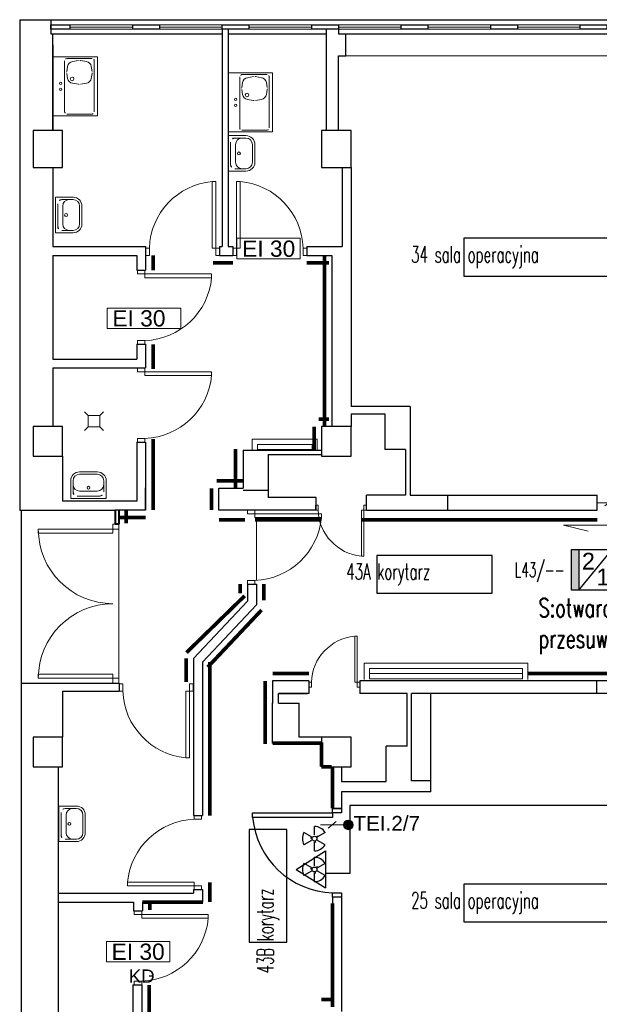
# Model space of a CAD drawing. Header units: millimetres. Extents: x 6612729504 to 6612744462, y 5733542327 to 5733549367.
# Tile 18 of 109: x 6612731303 to 6612732086, y 5733546394 to 5733547725. Entities that reach past the tile are written whole.
import ezdxf

# ---------------------------------------------------------------- set-up
doc = ezdxf.new("R2010")
doc.units = ezdxf.units.MM
doc.header["$MEASUREMENT"] = 0
doc.linetypes.add('ACAD_ISO12W100', pattern=[21, 12, -3, 0, -3, 0, -3])
doc.linetypes.add('DASHDOT2', pattern=[0.5, 0.25, -0.125, 0, -0.125])
for name, color, linetype in [('!!!!_CIENKIE czerwone LINIE', 7, 'Continuous'), ('!!!!_SCIANY GRUBE', 7, 'Continuous'), ('103 SSP etykiety C1_L7 ster', 51, 'ACAD_ISO12W100'), ('104 SSP mod L20', 4, 'Continuous'), ('1_ppoż PODZIAŁ STREF  opisy', 7, 'Continuous'), ('___OPISY', 7, 'Continuous'), ('__BALKON', 7, 'Continuous'), ('A-ARM', 7, 'Continuous'), ('A_opis', 170, 'Continuous'), ('A_osłona PCV ścian', 112, 'Continuous'), ('A_Stolarka_drzw_wew', 192, 'Continuous'), ('dwa_DRZWI', 7, 'Continuous'), ('INST_CO', 7, 'Continuous'), ('SSP_pętla', 1, 'Continuous'), ('STOLARKA', 7, 'Continuous'), ('STOLARKAOKIENNA', 7, 'Continuous'), ('WIDOK', 7, 'Continuous'), ('WYPOSAZ', 7, 'Continuous')]:
    doc.layers.add(name, color=color, linetype=linetype)
for name, color, linetype, lineweight in [('E gniazda podstawowe', 150, 'Continuous', 18), ('E opisy gniazda podstawowe', 150, 'Continuous', 18), ('TT_ZAJETOŚĆ POM.', 3, 'Continuous', 25)]:
    doc.layers.add(name, color=color, linetype=linetype, lineweight=lineweight)
doc.styles.add('ARIAL', font='arial.ttf')
doc.styles.add('Etykiety', font='romans.shx', dxfattribs={"width": 0.7, "height": 250})
doc.styles.add('GENERATED_STYLE_1', font='arial.ttf')
doc.styles.add('SIMPLEX7', font='SIMPLEX.SHX', dxfattribs={"width": 0.7})
doc.styles.get("Standard").update_dxf_attribs({"font": 'arial.ttf'})
doc.styles.add('wymiarowanie 0-61', font='simplex.shx', dxfattribs={"width": 0.6})

# ---------------------------------------------------------------- blocks, each defined once
blk = doc.blocks.new('wypust 1f')
h = blk.add_hatch(color=256)
edge = h.paths.add_edge_path()
edge.add_arc((0, 37.5), 6.48, 0, 360)
for p, q in [((0, 0), (0, 31)), ((4.4, 10.1), (-4.4, 21))]:
    blk.add_line(p, q)
blk.add_circle((0, 37.5), 6.48)
blk = doc.blocks.new('RTG ozn.promieniowania')
at = {"layer": 'TT_ZAJETOŚĆ POM.', "color": 1}
for p, q in [((8.3, 14.3), (14.1, 4.2)), ((19, 4.2), (24.8, 14.3)), ((0, 0), (11.7, 0)), ((21.4, 0), (33.1, 0)), ((21.4, 0), (33.1, 0)), ((8.3, -14.3), (14.1, -4.2)), ((19, -4.2), (24.8, -14.3))]:
    blk.add_line(p, q, dxfattribs=at)
blk.add_circle((16.5, 0), 3.29, dxfattribs=at)
for radius, start, end in [(16.5, 120, 180), (16.5, 0, 60), (4.89, 120, 180), (4.89, 0, 60), (4.89, 240, 300), (16.5, 240, 300)]:
    blk.add_arc((16.5, 0), radius, start, end, dxfattribs=at)
blk = doc.blocks.new('EKS-4001')
blk.add_hatch(color=256).paths.add_polyline_path([(-17.6, 27.5), (-27.5, 27.5), (-27.5, -27.5), (-17.6, -27.5)])
at = {"linetype": 'Continuous'}
blk.add_line((-17.6, -27.5), (27.5, 27.5), dxfattribs=at)
for points in [[(-27.5, 27.5), (-17.6, 27.5), (-17.6, -27.5), (-27.5, -27.5)], [(-27.5, 27.5), (27.5, 27.5), (27.5, -27.5), (-27.5, -27.5)]]:
    blk.add_lwpolyline(points, close=True)
at = {"linetype": 'Continuous', "style": 'ARIAL'}
for s, p in [('2', (-13.4, 0.2)), ('1', (6.2, -21.1))]:
    blk.add_text(s, height=22.7, dxfattribs=at).set_placement(p)

msp = doc.modelspace()

# ---------------------------------------------------------------- linework, layer by layer
at = {"layer": '!!!!_CIENKIE czerwone LINIE', "color": 252, "lineweight": 20}
for points in [[(6612731681.830841, 5733547429.283466), (6612731596.199694, 5733547429.283466), (6612731596.199694, 5733547401.74149), (6612731681.830841, 5733547401.74149)], [(6612731520.322349, 5733547335.075423), (6612731420.7813, 5733547335.075423), (6612731420.7813, 5733547307.533447), (6612731520.322349, 5733547307.533447)], [(6612731505.344458, 5733546478.799006), (6612731419.71331, 5733546478.799006), (6612731419.71331, 5733546451.25703), (6612731505.344458, 5733546451.25703)]]:
    msp.add_lwpolyline(points, close=True, dxfattribs=at)
for points in [[(6612731596.199694, 5733547401.74149), (6612731681.830841, 5733547401.74149)], [(6612731420.7813, 5733547307.533447), (6612731520.322349, 5733547307.533447)], [(6612731419.71331, 5733546451.25703), (6612731505.344458, 5733546451.25703)]]:
    msp.add_lwpolyline(points, dxfattribs=at)
at = {"layer": '!!!!_SCIANY GRUBE', "color": 252, "lineweight": 30}
for p, q in [((6612731302.516479, 5733547724.844687), (6612731344.516478, 5733547724.844687)), ((6612731302.516479, 5733547724.844687), (6612731302.516479, 5733547061.27655)), ((6612731344.516478, 5733547724.844687), (6612731344.516478, 5733547705.844687)), ((6612731344.516478, 5733547705.844687), (6612731347.516479, 5733547705.844687)), ((6612731347.516479, 5733547574.844686), (6612731347.516479, 5733547705.844687)), ((6612731717.516479, 5733547574.844686), (6612731717.516479, 5733547711.844687)), ((6612731733.516479, 5733547711.844687), (6612731733.516479, 5733547705.844687)), ((6612731733.516479, 5733547705.844687), (6612731743.516479, 5733547705.844687)), ((6612731743.516479, 5733547675.844687), (6612731743.516479, 5733547705.844687)), ((6612731733.516479, 5733547574.844686), (6612731733.516479, 5733547675.844687)), ((6612731733.516479, 5733547675.844687), (6612731743.516479, 5733547675.844687)), ((6612731347.516479, 5733547524.844686), (6612731347.516479, 5733547418.069563)), ((6612731347.516479, 5733547406.069563), (6612731347.516479, 5733547266.000484)), ((6612731347.516479, 5733547254.000484), (6612731347.516479, 5733547174.844686)), ((6612731830.516479, 5733547201.844686), (6612731750.516479, 5733547201.844686)), ((6612731830.516479, 5733547201.844686), (6612731830.516479, 5733547081.844686)), ((6612731750.516479, 5733547191.844686), (6612731796.2774, 5733547191.844686)), ((6612731796.2774, 5733547191.844686), (6612731796.2774, 5733547143.844686)), ((6612731604.516479, 5733547142.844687), (6612731604.516479, 5733547091.344686)), ((6612731604.516479, 5733547142.844687), (6612731710.516479, 5733547142.844687)), ((6612731638.516479, 5733547136.844687), (6612731638.516479, 5733547078.844686)), ((6612731638.516479, 5733547136.844687), (6612731710.516479, 5733547136.844687)), ((6612731824.2774, 5733547143.844686), (6612731796.2774, 5733547143.844686)), ((6612731824.2774, 5733547143.844686), (6612731824.2774, 5733547081.844686)), ((6612731472.850653, 5733547061.844686), (6612731472.850653, 5733547091.844685)), ((6612731604.516479, 5733547088.844686), (6612731638.516479, 5733547088.844686)), ((6612731703.516479, 5733547078.844686), (6612731638.516479, 5733547078.844686)), ((6612731703.516479, 5733547061.844686), (6612731703.516479, 5733547078.844686)), ((6612731824.2774, 5733547081.844686), (6612731771.516479, 5733547081.844686)), ((6612731771.516479, 5733547061.844686), (6612731771.516479, 5733547081.844686)), ((6612731830.516479, 5733547081.844686), (6612732083.516479, 5733547081.844686)), ((6612731460.850654, 5733547073.844686), (6612731360.449642, 5733547073.844686)), ((6612731431.516479, 5733547061.27655), (6612731302.516479, 5733547061.27655)), ((6612731304.516478, 5733547061.305678), (6612731304.516478, 5733546290.844684)), ((6612731472.850653, 5733547061.844686), (6612731431.516479, 5733547061.844686)), ((6612731703.516479, 5733547061.844686), (6612731604.516479, 5733547061.844686)), ((6612731771.516479, 5733547061.844686), (6612732083.516479, 5733547061.844686)), ((6612731304.516478, 5733546827.844686), (6612731304.516478, 5733546324.844684)), ((6612731304.516478, 5733546827.844686), (6612731437.077559, 5733546827.844686)), ((6612731437.077559, 5733546827.844686), (6612731437.077559, 5733546817.168143)), ((6612731693.516479, 5733546830.844685), (6612731644.516479, 5733546830.844685)), ((6612731644.516479, 5733546830.844685), (6612731644.516479, 5733546800.844686)), ((6612731693.516479, 5733546830.844685), (6612731693.516479, 5733546813.844685)), ((6612731909.516479, 5733546830.844685), (6612731762.516479, 5733546830.844685)), ((6612731762.516479, 5733546830.844685), (6612731762.516479, 5733546813.844685)), ((6612732292.516479, 5733546830.844685), (6612731909.516479, 5733546830.844685)), ((6612731360.516478, 5733546817.168143), (6612731360.516478, 5733546754.844686)), ((6612731360.516478, 5733546817.168143), (6612731437.077559, 5733546817.168143)), ((6612731693.516479, 5733546813.844685), (6612731652.516479, 5733546813.844685)), ((6612731652.516479, 5733546813.844685), (6612731691.516479, 5733546813.844685)), ((6612731652.516479, 5733546800.844686), (6612731652.516479, 5733546813.844685)), ((6612731826.2774, 5733546813.844685), (6612731762.516479, 5733546813.844685)), ((6612731826.2774, 5733546742.844686), (6612731826.2774, 5733546813.844685)), ((6612731909.516479, 5733546813.844685), (6612731832.516479, 5733546813.844685)), ((6612731832.516479, 5733546695.844685), (6612731832.516479, 5733546813.844685)), ((6612732225.516479, 5733546813.844685), (6612731909.516479, 5733546813.844685)), ((6612731644.516479, 5733546746.844685), (6612731644.516479, 5733546800.844686)), ((6612731652.516479, 5733546800.844686), (6612731680.516479, 5733546800.844686)), ((6612731680.516479, 5733546754.844686), (6612731680.516479, 5733546800.844686)), ((6612731644.516479, 5733546746.844685), (6612731710.516479, 5733546746.844685)), ((6612731710.516479, 5733546754.844686), (6612731680.516479, 5733546754.844686)), ((6612731798.2774, 5733546694.844685), (6612731798.2774, 5733546742.844686)), ((6612731826.2774, 5733546742.844686), (6612731798.2774, 5733546742.844686)), ((6612731354.516478, 5733546714.844685), (6612731354.516478, 5733546364.844685)), ((6612731725.516479, 5733546714.844685), (6612731725.516479, 5733546658.50963)), ((6612731737.516479, 5733546714.844685), (6612731737.516479, 5733546694.844685)), ((6612731737.516479, 5733546694.844685), (6612731798.2774, 5733546694.844685)), ((6612731858.516479, 5733546695.844685), (6612731832.516479, 5733546695.844685)), ((6612731858.516479, 5733546680.844686), (6612731858.516479, 5733546695.844685)), ((6612731737.516479, 5733546680.844686), (6612731737.516479, 5733546658.50963)), ((6612731858.516479, 5733546680.844686), (6612731737.516479, 5733546680.844686)), ((6612731725.516479, 5733546538.50963), (6612731725.516479, 5733546390.187244)), ((6612731737.516479, 5733546538.50963), (6612731737.516479, 5733546383.977389))]:
    msp.add_line(p, q, dxfattribs=at)
for points in [[(6612731370.516479, 5733547711.844687), (6612731344.516478, 5733547711.844687), (6612731344.516478, 5733547717.844687), (6612731370.516479, 5733547717.844687)], [(6612731491.516479, 5733547711.844687), (6612731455.516479, 5733547711.844687), (6612731455.516479, 5733547717.844687), (6612731491.516479, 5733547717.844687)], [(6612731612.516479, 5733547711.844687), (6612731576.516479, 5733547711.844687), (6612731576.516479, 5733547717.844687), (6612731612.516479, 5733547717.844687)], [(6612731733.516479, 5733547711.844687), (6612731697.516479, 5733547711.844687), (6612731697.516479, 5733547717.844687), (6612731733.516479, 5733547717.844687)], [(6612731854.516479, 5733547711.844687), (6612731818.516479, 5733547711.844687), (6612731818.516479, 5733547717.844687), (6612731854.516479, 5733547717.844687)], [(6612731975.516479, 5733547711.844687), (6612731939.516479, 5733547711.844687), (6612731939.516479, 5733547717.844687), (6612731975.516479, 5733547717.844687)], [(6612732096.516479, 5733547711.844687), (6612732060.516479, 5733547711.844687), (6612732060.516479, 5733547717.844687), (6612732096.516479, 5733547717.844687)], [(6612731320.516478, 5733547524.844686), (6612731360.516478, 5733547524.844686), (6612731360.516478, 5733547574.844686), (6612731320.516478, 5733547574.844686)], [(6612731710.516479, 5733547524.844686), (6612731750.516479, 5733547524.844686), (6612731750.516479, 5733547574.844686), (6612731710.516479, 5733547574.844686)], [(6612731320.516478, 5733547134.844686), (6612731360.516478, 5733547134.844686), (6612731360.516478, 5733547174.844686), (6612731320.516478, 5733547174.844686)], [(6612731710.516479, 5733547134.844686), (6612731750.516479, 5733547134.844686), (6612731750.516479, 5733547174.844686), (6612731710.516479, 5733547174.844686)], [(6612731320.516478, 5733546714.844685), (6612731360.516478, 5733546714.844685), (6612731360.516478, 5733546754.844686), (6612731320.516478, 5733546754.844686)], [(6612731710.516479, 5733546714.844685), (6612731750.516479, 5733546714.844685), (6612731750.516479, 5733546754.844686), (6612731710.516479, 5733546754.844686)]]:
    msp.add_lwpolyline(points, close=True, dxfattribs=at)
for points in [[(6612731576.516479, 5733547711.844687), (6612731576.516479, 5733547418.069563)], [(6612731584.516479, 5733547711.844687), (6612731584.516479, 5733547418.069563)], [(6612731347.516479, 5733547690.844687), (6612731347.516479, 5733547574.844686)], [(6612731347.516479, 5733547524.844686), (6612731347.516479, 5733547418.069563)], [(6612731738.516479, 5733547524.844686), (6612731738.516479, 5733547418.069563)], [(6612731750.516479, 5733547524.844686), (6612731750.516479, 5733547201.844686)], [(6612731347.516479, 5733547418.069563), (6612731472.850653, 5733547418.069563)], [(6612731472.850653, 5733547418.069563), (6612731472.850654, 5733547386.069562)], [(6612731572.850654, 5733547418.069563), (6612731572.850654, 5733547406.069563)], [(6612731572.850654, 5733547418.069563), (6612731576.516479, 5733547418.069563)], [(6612731584.516479, 5733547418.069563), (6612731590.78056, 5733547418.069563)], [(6612731590.78056, 5733547418.069563), (6612731590.78056, 5733547406.069563)], [(6612731690.78056, 5733547418.069563), (6612731738.516479, 5733547418.069563)], [(6612731690.78056, 5733547418.069563), (6612731690.78056, 5733547406.069563)], [(6612731347.516479, 5733547406.069563), (6612731347.516479, 5733547266.000484)], [(6612731347.516479, 5733547406.069563), (6612731460.850654, 5733547406.069563)], [(6612731460.850654, 5733547406.069563), (6612731460.850655, 5733547386.069562)], [(6612731572.850654, 5733547406.069563), (6612731590.78056, 5733547406.069563)], [(6612731690.78056, 5733547406.069563), (6612731724.516479, 5733547406.069563)], [(6612731724.516479, 5733547406.069563), (6612731724.516479, 5733547174.844686)], [(6612731460.850834, 5733547386.069562), (6612731472.850834, 5733547386.069562)], [(6612731460.850655, 5733547286.069571), (6612731460.850655, 5733547266.000484)], [(6612731460.850655, 5733547286.069571), (6612731472.850654, 5733547286.069571)], [(6612731472.850654, 5733547286.069571), (6612731472.850654, 5733547254.000484)], [(6612731347.516479, 5733547266.000484), (6612731460.850655, 5733547266.000484)], [(6612731347.516479, 5733547254.000484), (6612731347.516479, 5733547174.844686)], [(6612731347.516479, 5733547254.000484), (6612731472.850654, 5733547254.000484)], [(6612731750.516479, 5733547191.844686), (6612731750.516479, 5733547174.844686)], [(6612731460.850699, 5733547153.812822), (6612731460.850654, 5733547073.844686)], [(6612731460.850699, 5733547153.812822), (6612731472.850698, 5733547153.812822)], [(6612731472.850698, 5733547153.812822), (6612731472.850653, 5733547061.844686)], [(6612731360.449642, 5733547134.844686), (6612731360.449642, 5733547073.844686)], [(6612731604.516479, 5733547061.844686), (6612731571.850654, 5733547061.844686), (6612731571.850654, 5733547091.344686), (6612731604.516479, 5733547091.344686)], [(6612732083.516479, 5733547061.844686), (6612732083.516479, 5733547081.844686)], [(6612731610.516479, 5733546961.844685), (6612731610.516479, 5733546938.79377)], [(6612731610.516479, 5733546961.844685), (6612731622.516479, 5733546961.844685)], [(6612731622.516479, 5733546961.844685), (6612731622.516479, 5733546933.844685)], [(6612731610.516479, 5733546938.79377), (6612731537.516479, 5733546861.393934)], [(6612731622.516479, 5733546933.844685), (6612731549.516479, 5733546856.44485)], [(6612731537.516479, 5733546861.393934), (6612731537.516479, 5733546648.834368)], [(6612731549.516479, 5733546856.44485), (6612731549.516479, 5733546648.834368)], [(6612731858.516479, 5733546695.844685), (6612731858.516479, 5733546813.844685)], [(6612731737.516479, 5733546658.50963), (6612731725.516479, 5733546658.50963)], [(6612731537.516479, 5733546648.834368), (6612731549.516479, 5733546648.834368)], [(6612731537.516479, 5733546548.834368), (6612731537.516479, 5733546543.834368)], [(6612731537.516479, 5733546548.834368), (6612731549.516479, 5733546548.834368)], [(6612731549.516479, 5733546548.834368), (6612731549.516479, 5733546531.834368)], [(6612731354.516478, 5733546543.834368), (6612731537.516479, 5733546543.834368)], [(6612731737.516479, 5733546538.50963), (6612731725.516479, 5733546538.50963)], [(6612731354.516478, 5733546531.834368), (6612731456.516478, 5733546531.834368)], [(6612731456.516478, 5733546531.834368), (6612731456.516478, 5733546520.036855)], [(6612731456.516478, 5733546520.036855), (6612731468.516478, 5733546520.036855)], [(6612731468.516478, 5733546531.834368), (6612731549.516479, 5733546531.834368)], [(6612731468.516478, 5733546531.834368), (6612731468.516478, 5733546520.036855)], [(6612731455.586257, 5733546420.036855), (6612731455.586254, 5733546279.036845)], [(6612731455.586257, 5733546420.036855), (6612731467.586257, 5733546420.036855)], [(6612731467.516317, 5733546420.036855), (6612731467.516315, 5733546279.036845)]]:
    msp.add_lwpolyline(points, dxfattribs=at)
msp.add_point((6612731644.516479, 5733546800.844686), dxfattribs=at)
at = {"layer": '___OPISY', "color": 252, "lineweight": 20}
msp.add_lwpolyline([(6612731622.849368, 5733546966.844664), (6612731622.849522, 5733547051.844664)], dxfattribs=at)
at = {"layer": '__BALKON', "color": 252, "lineweight": 15}
msp.add_lwpolyline([(6612731436.516479, 5733547061.844686), (6612731304.516478, 5733547061.844686), (6612731304.516478, 5733546827.844686), (6612731436.516479, 5733546827.844686)], close=True, dxfattribs=at)
at = {"layer": 'A-ARM', "color": 252, "lineweight": 18}
for p, q in [((6612731347.825084, 5733547594.803242), (6612731347.825084, 5733547674.803242)), ((6612731347.825084, 5733547674.803242), (6612731407.825083, 5733547674.803242)), ((6612731363.325083, 5733547600.303242), (6612731363.325083, 5733547669.303242)), ((6612731366.325084, 5733547672.303242), (6612731400.325084, 5733547672.303242)), ((6612731373.874456, 5733547668.228137), (6612731382.009892, 5733547669.584043)), ((6612731384.640275, 5733547669.584043), (6612731392.775711, 5733547668.228137)), ((6612731403.325083, 5733547600.303242), (6612731403.325083, 5733547669.303242)), ((6612731407.825083, 5733547674.803242), (6612731407.825083, 5733547594.803242)), ((6612731366.08528, 5733547654.984324), (6612731367.318688, 5733547661.768069)), ((6612731367.318688, 5733547645.338414), (6612731366.08528, 5733547652.122157)), ((6612731399.331478, 5733547661.768069), (6612731400.564886, 5733547654.984324)), ((6612731400.564886, 5733547652.122158), (6612731399.331478, 5733547645.338414)), ((6612731584.516479, 5733547573.043822), (6612731584.516479, 5733547653.043822)), ((6612731584.516479, 5733547653.043822), (6612731644.516479, 5733547653.043822)), ((6612731603.016479, 5733547650.543822), (6612731637.016479, 5733547650.543822)), ((6612731644.516479, 5733547653.043822), (6612731644.516479, 5733547573.043822)), ((6612731382.009892, 5733547637.52244), (6612731373.874456, 5733547638.878345)), ((6612731375.261873, 5733547638.64711), (6612731375.261799, 5733547638.647121)), ((6612731392.775711, 5733547638.878345), (6612731384.640275, 5733547637.52244)), ((6612731600.016479, 5733547578.543822), (6612731600.016479, 5733547647.543822)), ((6612731602.776675, 5733547633.224906), (6612731604.010084, 5733547640.00865)), ((6612731610.565851, 5733547646.468718), (6612731618.701286, 5733547647.824624)), ((6612731621.331671, 5733547647.824624), (6612731629.467106, 5733547646.468718)), ((6612731636.022873, 5733547640.00865), (6612731637.256281, 5733547633.224907)), ((6612731640.016479, 5733547578.543822), (6612731640.016479, 5733547647.543822)), ((6612731604.010084, 5733547623.578995), (6612731602.776675, 5733547630.362739)), ((6612731637.256281, 5733547630.362739), (6612731636.022873, 5733547623.578995)), ((6612731618.701286, 5733547615.763021), (6612731610.565851, 5733547617.118927)), ((6612731611.953269, 5733547616.887691), (6612731611.953195, 5733547616.887704)), ((6612731629.467106, 5733547617.118927), (6612731621.331671, 5733547615.763021)), ((6612731366.325084, 5733547597.303241), (6612731400.325084, 5733547597.303241)), ((6612731407.825083, 5733547594.803242), (6612731347.825084, 5733547594.803242)), ((6612731644.516479, 5733547573.043822), (6612731584.516479, 5733547573.043822)), ((6612731603.016479, 5733547575.543823), (6612731637.016479, 5733547575.543823))]:
    msp.add_line(p, q, dxfattribs=at)
for points in [[(6612731395.270222, 5733547189.728415), (6612731390.319702, 5733547194.535293)], [(6612731411.083012, 5733547189.728415), (6612731416.033531, 5733547194.535293)], [(6612731395.270222, 5733547174.259263), (6612731390.319702, 5733547169.452387)], [(6612731411.083012, 5733547174.259263), (6612731416.033531, 5733547169.452387)]]:
    msp.add_lwpolyline(points, dxfattribs=at)
msp.add_lwpolyline([(6612731395.270222, 5733547189.728415), (6612731411.083012, 5733547189.728415), (6612731411.083012, 5733547174.259263), (6612731395.270222, 5733547174.259263)], close=True, dxfattribs=at)
for centre, radius in [((6612731357.825083, 5733547638.803242), 1.5), ((6612731373.325083, 5733547644.803242), 2.5), ((6612731357.825083, 5733547630.803241), 1.5), ((6612731610.016479, 5733547623.043822), 2.5), ((6612731594.516479, 5733547617.043822), 1.5), ((6612731594.516479, 5733547609.043823), 1.5)]:
    msp.add_circle(centre, radius, dxfattribs=at)
for centre, radius, start, end in [((6612731366.325083, 5733547669.303242), 3, 90, 180), ((6612731375.189648, 5733547660.336986), 8, 99.462052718, 169.695397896), ((6612731383.325083, 5733547661.692891), 8.000001, 80.537947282, 99.462052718), ((6612731391.460519, 5733547660.336986), 8, 10.305139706, 80.537947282), ((6612731400.325085, 5733547669.303243), 2.999999, 0, 90), ((6612731373.95624, 5733547653.553241), 8, 169.694860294, 190.305139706), ((6612731392.693927, 5733547653.553242), 8, 349.695397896, 10.304602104), ((6612731603.016478, 5733547647.543822), 3, 90, 180), ((6612731637.016479, 5733547647.543823), 2.999999, 0, 90), ((6612731375.189648, 5733547646.769497), 8, 190.304602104, 260.537947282), ((6612731383.325083, 5733547645.413591), 8, 260.537947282, 279.462052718), ((6612731391.460519, 5733547646.769497), 8, 279.462052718, 349.695397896), ((6612731611.881042, 5733547638.577566), 8, 99.462052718, 169.695397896), ((6612731620.016479, 5733547639.933473), 8, 80.537947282, 99.462052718), ((6612731628.151915, 5733547638.577566), 8, 10.304602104, 80.537947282), ((6612731610.647635, 5733547631.793822), 8, 169.695397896, 190.304602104), ((6612731611.881042, 5733547625.010078), 8, 190.304602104, 260.537947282), ((6612731628.151914, 5733547625.010078), 8, 279.462052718, 349.694860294), ((6612731629.385323, 5733547631.793823), 8, 349.694860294, 10.305139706), ((6612731620.016479, 5733547623.654173), 8.000001, 260.537947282, 279.462052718), ((6612731366.325084, 5733547600.303242), 3, 180, 270), ((6612731400.325084, 5733547600.303241), 3, 270, 0), ((6612731603.016478, 5733547578.543822), 3, 180, 270), ((6612731637.016479, 5733547578.543821), 2.999999, 270, 0)]:
    msp.add_arc(centre, radius, start, end, dxfattribs=at)
at = {"layer": 'A_opis', "color": 252, "lineweight": 25}
for points in [[(6612732130.802039, 5733547429.283466), (6612731902.856606, 5733547429.283466), (6612731902.856606, 5733547378.284056), (6612732130.802039, 5733547378.284056)], [(6612731941.491031, 5733547000.671924), (6612731785.452226, 5733547000.671924), (6612731785.452226, 5733546949.672513), (6612731941.491031, 5733546949.672513)], [(6612731612.760986, 5733546630.24734), (6612731612.760986, 5733546477.684774), (6612731663.760397, 5733546477.684774), (6612731663.760397, 5733546630.24734)], [(6612732130.802039, 5733546556.067009), (6612731902.856606, 5733546556.067009), (6612731902.856606, 5733546505.067598), (6612732130.802039, 5733546505.067598)]]:
    msp.add_lwpolyline(points, close=True, dxfattribs=at)
at = {"layer": 'A_osłona PCV ścian', "color": 252, "const_width": 5}
for points in [[(6612731482.850834, 5733547386.069562), (6612731482.850834, 5733547406.069562)], [(6612731590.78056, 5733547396.069563), (6612731563.78056, 5733547396.069563)], [(6612731690.78056, 5733547396.069563), (6612731720.78056, 5733547396.069563)], [(6612731714.516479, 5733547174.844686), (6612731714.516479, 5733547405.844686)], [(6612731482.850834, 5733547286.069571), (6612731482.850834, 5733547252.569571)], [(6612731706.855185, 5733547184.844686), (6612731720.855185, 5733547184.844686)], [(6612731700.516479, 5733547174.844686), (6612731700.516479, 5733547141.844686)], [(6612731482.850833, 5733547157.84468), (6612731482.850833, 5733547061.84468)], [(6612731594.516479, 5733547091.344686), (6612731594.516479, 5733547144.344686)], [(6612731561.850654, 5733547061.844686), (6612731561.850654, 5733547091.344686)], [(6612731569.016479, 5733547101.344686), (6612731604.516479, 5733547101.344686)], [(6612731472.850653, 5733547051.844686), (6612731437.850653, 5733547051.844686)], [(6612731446.516479, 5733547061.844686), (6612731446.516479, 5733547043.844686)], [(6612731571.850654, 5733547048.844686), (6612731607.350654, 5733547048.844686)], [(6612731710.51646, 5733547048.844672), (6612731620.51646, 5733547048.844672)], [(6612732083.516479, 5733547048.844686), (6612731765.516479, 5733547048.844686)], [(6612731600.516479, 5733546961.844685), (6612731600.516479, 5733546949.344685)], [(6612731632.516479, 5733546961.844685), (6612731632.516479, 5733546939.844685)], [(6612731606.707081, 5733546945.952107), (6612731527.965363, 5733546869.142331)], [(6612731556.791293, 5733546849.583576), (6612731629.520794, 5733546926.696609)], [(6612731527.516479, 5733546861.393934), (6612731527.516479, 5733546829.393934)], [(6612731559.516479, 5733546856.44485), (6612731559.516479, 5733546648.94485)], [(6612731644.516479, 5733546840.844685), (6612731693.516479, 5733546840.844685)], [(6612731989.516483, 5733546840.844685), (6612732292.516483, 5733546840.844563)], [(6612731634.516479, 5733546830.844685), (6612731634.516479, 5733546745.844685)], [(6612731644.516479, 5733546746.844685), (6612731710.516479, 5733546746.844685)], [(6612731710.516479, 5733546714.844685), (6612731710.516479, 5733546747.844685)], [(6612731710.516479, 5733546714.844685), (6612731724.516479, 5733546714.844685)], [(6612731725.516479, 5733546714.844685), (6612731725.516479, 5733546658.844685)], [(6612731559.516479, 5733546531.834368), (6612731559.516479, 5733546558.834368)], [(6612731468.516478, 5733546531.834368), (6612731550.516478, 5733546531.834368)], [(6612731478.516478, 5733546531.834368), (6612731478.516478, 5733546521.334368)], [(6612731725.516479, 5733546390.187244), (6612731725.516479, 5733546530.187244)], [(6612731477.516317, 5733546420.036845), (6612731477.516317, 5733546279.036845)], [(6612731710.516479, 5733546400.187244), (6612731725.516479, 5733546400.187244)]]:
    msp.add_lwpolyline(points, dxfattribs=at)
at = {"layer": 'A_osłona PCV ścian', "color": 252}
for points in [[(6612731880.94832, 5733547081.844686), (6612731880.94832, 5733547061.844686)], [(6612732082.687897, 5733546830.844685), (6612732082.687897, 5733546813.844685)]]:
    msp.add_lwpolyline(points, dxfattribs=at)
at = {"layer": 'A_Stolarka_drzw_wew', "color": 252, "lineweight": 30}
msp.add_line((6612731482.586257, 5733546431.726684), (6612731477.586257, 5733546431.726684), dxfattribs=at)
for points in [[(6612731617.464172, 5733546652.509427), (6612731725.51649, 5733546652.509621), (6612731725.5165, 5733546646.509621), (6612731617.464184, 5733546646.509426)], [(6612731725.516479, 5733546658.509621), (6612731737.516479, 5733546658.509642), (6612731737.51649, 5733546652.509642), (6612731725.51649, 5733546652.509621)], [(6612731725.516683, 5733546544.509621), (6612731737.516683, 5733546544.509642), (6612731737.516694, 5733546538.509642), (6612731725.516694, 5733546538.509621)]]:
    msp.add_lwpolyline(points, close=True, dxfattribs=at)
msp.add_arc((6612731729.228485, 5733546656.678699), 112.230476, 185.237022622, 268.104682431, dxfattribs=at)
at = {"layer": 'dwa_DRZWI', "color": 252, "lineweight": 20}
for p, q in [((6612731327.670261, 5733547036.130294), (6612731428.453795, 5733547036.130655)), ((6612731428.453815, 5733547030.53157), (6612731327.670261, 5733547030.531209)), ((6612731428.453795, 5733547036.130655), (6612731428.453815, 5733547030.53157)), ((6612731428.453815, 5733546840.162672), (6612731327.670261, 5733546840.163033)), ((6612731428.453795, 5733546834.563587), (6612731428.453815, 5733546840.162672)), ((6612731327.670261, 5733546834.563949), (6612731428.453795, 5733546834.563587))]:
    msp.add_line(p, q, dxfattribs=at)
for points in [[(6612731567.850475, 5733547506.11333), (6612731567.850636, 5733547416.069734), (6612731562.850636, 5733547416.069724), (6612731562.850474, 5733547506.113322)], [(6612731595.780739, 5733547506.11333), (6612731595.780578, 5733547416.069734), (6612731600.780578, 5733547416.069724), (6612731600.780739, 5733547506.113322)], [(6612731477.850636, 5733547416.069572), (6612731477.850654, 5733547406.069572), (6612731472.850653, 5733547406.069563), (6612731472.850636, 5733547416.069563)], [(6612731572.850636, 5733547416.069742), (6612731572.850654, 5733547406.069742), (6612731567.850654, 5733547406.069734), (6612731567.850636, 5733547416.069734)], [(6612731590.780578, 5733547416.069742), (6612731590.78056, 5733547406.069742), (6612731595.78056, 5733547406.069734), (6612731595.780578, 5733547416.069734)], [(6612731685.780578, 5733547416.069572), (6612731685.78056, 5733547406.069572), (6612731690.78056, 5733547406.069563), (6612731690.780578, 5733547416.069563)], [(6612731471.929504, 5733547386.069552), (6612731461.929504, 5733547386.069571), (6612731461.929495, 5733547381.069571), (6612731471.929495, 5733547381.069552)], [(6612731561.973093, 5733547381.069391), (6612731471.929495, 5733547381.069552), (6612731471.929486, 5733547376.069552), (6612731561.973083, 5733547376.069391)], [(6612731471.929334, 5733547291.069552), (6612731461.929334, 5733547291.069571), (6612731461.929326, 5733547286.069571), (6612731471.929325, 5733547286.069552)], [(6612731471.929504, 5733547253.812804), (6612731461.929504, 5733547253.812822), (6612731461.92954, 5733547248.812822), (6612731471.92954, 5733547248.812804)], [(6612731561.973138, 5733547248.812643), (6612731471.92954, 5733547248.812804), (6612731471.929531, 5733547243.812804), (6612731561.973128, 5733547243.812643)], [(6612731471.929379, 5733547158.812804), (6612731461.929379, 5733547158.812822), (6612731461.929371, 5733547153.812822), (6612731471.92937, 5733547153.812804)], [(6612731705.966479, 5733547061.844803), (6612731705.966492, 5733547068.744803), (6612731702.516491, 5733547068.74481), (6612731702.516479, 5733547061.844809)], [(6612731771.516489, 5733547061.844686), (6612731771.516501, 5733547068.744686), (6612731768.066501, 5733547068.744693), (6612731768.066488, 5733547061.844691)], [(6612731620.516479, 5733547061.844668), (6612731610.516479, 5733547061.844686), (6612731610.51647, 5733547056.844686), (6612731620.51647, 5733547056.844667)], [(6612731710.560066, 5733547056.844506), (6612731620.51647, 5733547056.844667), (6612731620.51646, 5733547051.844667), (6612731710.560059, 5733547051.844506)], [(6612731768.066378, 5733546999.714601), (6612731768.066488, 5733547061.844691), (6612731764.616488, 5733547061.844698), (6612731764.616377, 5733546999.714607)], [(6612731436.516479, 5733547042.849557), (6612731428.453795, 5733547042.849557), (6612731428.453795, 5733547036.130655), (6612731436.516479, 5733547036.130655)], [(6612731620.516309, 5733546966.844667), (6612731610.516309, 5733546966.844685), (6612731610.516299, 5733546961.844685), (6612731620.516299, 5733546961.844667)], [(6612731759.066366, 5733546891.377742), (6612731759.066477, 5733546829.247651), (6612731755.616476, 5733546829.247644), (6612731755.616365, 5733546891.377735)], [(6612731436.516479, 5733546827.844686), (6612731428.453795, 5733546827.844686), (6612731428.453795, 5733546834.563587), (6612731436.516479, 5733546834.563587)], [(6612731442.077559, 5733546817.168134), (6612731442.077576, 5733546827.168134), (6612731437.077576, 5733546827.168142), (6612731437.077559, 5733546817.168143)], [(6612731537.077559, 5733546817.167963), (6612731537.077576, 5733546827.167964), (6612731532.077576, 5733546827.167973), (6612731532.077559, 5733546817.167973)], [(6612731696.966468, 5733546829.24754), (6612731696.966479, 5733546822.347539), (6612731693.516479, 5733546822.347532), (6612731693.516467, 5733546829.247534)], [(6612731762.516478, 5733546829.247657), (6612731762.516489, 5733546822.347656), (6612731759.066488, 5733546822.34765), (6612731759.066477, 5733546829.247651)], [(6612731532.077397, 5733546727.124375), (6612731532.077559, 5733546817.167973), (6612731527.077559, 5733546817.167982), (6612731527.077397, 5733546727.124384)], [(6612731538.516649, 5733546643.834376), (6612731548.516648, 5733546643.834359), (6612731548.516657, 5733546648.834359), (6612731538.516657, 5733546648.834376)], [(6612731448.47289, 5733546553.834538), (6612731538.516488, 5733546553.834376), (6612731538.516497, 5733546558.834376), (6612731448.472899, 5733546558.834538)], [(6612731538.516479, 5733546548.834377), (6612731548.516479, 5733546548.834359), (6612731548.516487, 5733546553.834359), (6612731538.516488, 5733546553.834376)], [(6612731467.516497, 5733546520.036845), (6612731457.516497, 5733546520.036864), (6612731457.516487, 5733546515.036864), (6612731467.516487, 5733546515.036845)], [(6612731557.560084, 5733546515.036684), (6612731467.516487, 5733546515.036845), (6612731467.516479, 5733546510.036845), (6612731557.560076, 5733546510.036684)], [(6612731467.516326, 5733546425.036845), (6612731457.516326, 5733546425.036863), (6612731457.516317, 5733546420.036863), (6612731467.516317, 5733546420.036845)]]:
    msp.add_lwpolyline(points, close=True, dxfattribs=at)
for points in [[(6612731327.670261, 5733547030.531209), (6612731327.670261, 5733547036.130294)], [(6612731327.670261, 5733546840.163033), (6612731327.670261, 5733546834.563949)]]:
    msp.add_lwpolyline(points, dxfattribs=at)
for centre, radius, start, end in [((6612731571.324867, 5733547412.976403), 93.525397, 95.237022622, 178.104682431), ((6612731592.306345, 5733547412.976403), 93.525397, 1.895317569, 84.762977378), ((6612731468.836165, 5733547384.543785), 93.525397, 271.895317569, 354.762977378), ((6612731468.83621, 5733547252.287038), 93.525398, 271.895317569, 354.762977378), ((6612731617.42314, 5733547060.318899), 93.525397, 271.895317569, 354.762977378), ((6612731770.463709, 5733547063.979089), 64.532533, 181.895317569, 264.762977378), ((6612731428.453796, 5733547036.130655), 100.783534, 180, 270), ((6612731428.453795, 5733546834.563586), 100.783534, 90, 180), ((6612731761.463696, 5733546827.113254), 64.532532, 95.237022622, 178.104682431), ((6612731535.55179, 5733546820.261302), 93.525397, 181.895317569, 264.762977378), ((6612731541.609818, 5733546550.360144), 93.525398, 91.895317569, 174.762977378), ((6612731464.423158, 5733546518.511078), 93.525397, 271.895317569, 354.762977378)]:
    msp.add_arc(centre, radius, start, end, dxfattribs=at)
at = {"layer": 'INST_CO', "color": 252, "lineweight": 15}
for points in [[(6612731704.796384, 5733547142.844687), (6612731704.796384, 5733547157.735375), (6612731616.990763, 5733547157.735375), (6612731616.990763, 5733547142.844687)], [(6612731697.796384, 5733547143.626064), (6612731623.990763, 5733547143.626064), (6612731623.990763, 5733547150.735375), (6612731697.796384, 5733547150.735375), (6612731697.796384, 5733547143.626064), (6612731623.990763, 5733547143.626064)], [(6612731989.516479, 5733546832.844685), (6612731989.516479, 5733546854.844685), (6612731768.324248, 5733546854.844685), (6612731768.324248, 5733546832.844685)], [(6612731982.51648, 5733546840.735375), (6612731982.51648, 5733546833.626064), (6612731775.324248, 5733546833.626064), (6612731775.324248, 5733546847.844685), (6612731982.51648, 5733546847.844685), (6612731982.51648, 5733546840.735375), (6612731775.324248, 5733546840.735375)], [(6612731982.51648, 5733546833.626064), (6612731982.51648, 5733546847.844685), (6612731775.324248, 5733546847.844685), (6612731775.324248, 5733546833.626064)]]:
    msp.add_lwpolyline(points, dxfattribs=at)
at = {"layer": 'STOLARKA', "color": 252, "lineweight": 40}
for p, q in [((6612731431.516479, 5733547061.844686), (6612731431.516479, 5733547042.849557)), ((6612731436.516479, 5733547061.844686), (6612731436.516479, 5733547042.849557)), ((6612731436.516479, 5733547042.849557), (6612731431.717262, 5733547042.849557))]:
    msp.add_line(p, q, dxfattribs=at)
at = {"layer": 'STOLARKA', "color": 252, "lineweight": 15}
msp.add_lwpolyline([(6612732157.655234, 5733547041.561401), (6612732037.655234, 5733547041.561401), (6612732071.399514, 5733547033.561401)], dxfattribs=at)
at = {"layer": 'STOLARKAOKIENNA', "color": 252, "lineweight": 18}
for p, q in [((6612731455.516479, 5733547717.844687), (6612731370.516479, 5733547717.844687)), ((6612731576.516479, 5733547717.844687), (6612731491.516479, 5733547717.844687)), ((6612731697.516479, 5733547717.844687), (6612731612.516479, 5733547717.844687)), ((6612731818.516479, 5733547717.844687), (6612731733.516479, 5733547717.844687)), ((6612731939.516479, 5733547717.844687), (6612731854.516479, 5733547717.844687)), ((6612732060.516479, 5733547717.844687), (6612731975.516479, 5733547717.844687)), ((6612731455.516479, 5733547714.844687), (6612731370.516479, 5733547714.844687)), ((6612731455.516479, 5733547711.844687), (6612731370.516479, 5733547711.844687)), ((6612731576.516479, 5733547714.844687), (6612731491.516479, 5733547714.844687)), ((6612731576.516479, 5733547711.844687), (6612731491.516479, 5733547711.844687)), ((6612731697.516479, 5733547714.844687), (6612731612.516479, 5733547714.844687)), ((6612731697.516479, 5733547711.844687), (6612731612.516479, 5733547711.844687)), ((6612731818.516479, 5733547714.844687), (6612731733.516479, 5733547714.844687)), ((6612731818.516479, 5733547711.844687), (6612731733.516479, 5733547711.844687)), ((6612731939.516479, 5733547714.844687), (6612731854.516479, 5733547714.844687)), ((6612731939.516479, 5733547711.844687), (6612731854.516479, 5733547711.844687)), ((6612732060.516479, 5733547714.844687), (6612731975.516479, 5733547714.844687)), ((6612732060.516479, 5733547711.844687), (6612731975.516479, 5733547711.844687)), ((6612731743.516479, 5733547675.844695), (6612732917.51648, 5733547675.844687))]:
    msp.add_line(p, q, dxfattribs=at)
at = {"layer": 'TT_ZAJETOŚĆ POM.', "color": 1}
for p, q in [((6612731676.19839, 5733546576.045155, 0), (6612731716.19839, 5733546601.045155, 0)), ((6612731716.19839, 5733546601.045155, 0), (6612731716.19839, 5733546551.045155, 0)), ((6612731676.19839, 5733546576.045155, 0), (6612731716.19839, 5733546551.045155, 0))]:
    msp.add_line(p, q, dxfattribs=at)
at = {"layer": 'TT_ZAJETOŚĆ POM.'}
msp.add_lwpolyline([(6612732389.243541, 5733546662.485713), (6612731749.038169, 5733546662.485713), (6612731749.038169, 5733546570.687018), (6612731716.19839, 5733546570.687018)], dxfattribs=at)
at = {"layer": 'WIDOK', "color": 252, "lineweight": 30}
for p, q in [((6612731344.516478, 5733547724.844687), (6612743410.516496, 5733547724.844687)), ((6612731344.516478, 5733547724.844687), (6612743413.516496, 5733547724.844687)), ((6612731347.516479, 5733547705.844687), (6612731576.516479, 5733547705.844687)), ((6612731584.516479, 5733547705.844687), (6612731717.516479, 5733547705.844687)), ((6612731743.516479, 5733547705.844687), (6612732301.326236, 5733547705.844687))]:
    msp.add_line(p, q, dxfattribs=at)
at = {"layer": 'WYPOSAZ', "color": 252, "lineweight": 18}
for p, q in [((6612731584.516479, 5733547520.058879), (6612731584.516479, 5733547568.058878)), ((6612731584.516479, 5733547568.058878), (6612731608.516479, 5733547568.058878)), ((6612731587.716478, 5733547528.858879), (6612731587.716478, 5733547559.258879)), ((6612731593.316479, 5733547564.858879), (6612731608.516479, 5733547564.858879)), ((6612731594.53295, 5733547532.058879), (6612731594.53295, 5733547556.058879)), ((6612731617.316479, 5733547532.058879), (6612731617.316479, 5733547556.058879)), ((6612731620.516479, 5733547532.058879), (6612731620.516479, 5733547556.058879)), ((6612731584.516479, 5733547520.058879), (6612731608.516479, 5733547520.058879)), ((6612731593.316479, 5733547523.258879), (6612731608.516479, 5733547523.258879)), ((6612731350.720781, 5733547436.771592), (6612731350.720781, 5733547484.771593)), ((6612731350.720781, 5733547484.771593), (6612731374.72078, 5733547484.771593)), ((6612731359.520782, 5733547481.571592), (6612731374.72078, 5733547481.571592)), ((6612731353.920782, 5733547445.571592), (6612731353.920782, 5733547475.971593)), ((6612731360.737253, 5733547448.771592), (6612731360.737253, 5733547472.771593)), ((6612731383.520782, 5733547448.771592), (6612731383.520782, 5733547472.771593)), ((6612731386.72078, 5733547448.771592), (6612731386.72078, 5733547472.771593)), ((6612731359.520782, 5733547439.971593), (6612731374.72078, 5733547439.971593)), ((6612731350.720781, 5733547436.771592), (6612731374.72078, 5733547436.771592)), ((6612731407.497133, 5733547113.576924), (6612731383.497133, 5733547113.576924)), ((6612731407.497133, 5733547110.376925), (6612731383.497133, 5733547110.376925)), ((6612731371.497134, 5733547077.576923), (6612731371.497134, 5733547101.576924)), ((6612731374.697133, 5733547086.376924), (6612731374.697133, 5733547101.576924)), ((6612731416.297133, 5733547086.376924), (6612731416.297133, 5733547101.576924)), ((6612731419.497134, 5733547077.576923), (6612731419.497134, 5733547101.576924)), ((6612731410.697134, 5733547080.776924), (6612731380.297134, 5733547080.776924)), ((6612731407.497133, 5733547087.593396), (6612731383.497133, 5733547087.593396)), ((6612731419.497134, 5733547077.576923), (6612731371.497134, 5733547077.576923)), ((6612731355.2653, 5733546613.742043), (6612731355.2653, 5733546661.742043)), ((6612731355.2653, 5733546661.742043), (6612731379.2653, 5733546661.742043)), ((6612731358.4653, 5733546622.542042), (6612731358.4653, 5733546652.942043)), ((6612731364.065299, 5733546658.542043), (6612731379.2653, 5733546658.542043)), ((6612731365.281772, 5733546625.742043), (6612731365.281772, 5733546649.742043)), ((6612731388.0653, 5733546625.742043), (6612731388.0653, 5733546649.742043)), ((6612731391.2653, 5733546625.742043), (6612731391.2653, 5733546649.742043)), ((6612731355.2653, 5733546613.742043), (6612731379.2653, 5733546613.742043)), ((6612731364.065299, 5733546616.942042), (6612731379.2653, 5733546616.942042))]:
    msp.add_line(p, q, dxfattribs=at)
for centre in [(6612731598.98796, 5733547544.058879), (6612731365.192263, 5733547460.771593), (6612731395.497133, 5733547092.048407), (6612731369.736782, 5733546637.742043)]:
    msp.add_circle(centre, 1.962885, dxfattribs=at)
for centre, radius, start, end in [((6612731593.316479, 5733547559.258879), 5.6, 90, 180), ((6612731603.332951, 5733547556.058879), 8.8, 90, 180), ((6612731608.516479, 5733547556.058879), 11.999999, 0, 90), ((6612731608.516479, 5733547556.058879), 8.8, 0, 90), ((6612731603.332951, 5733547532.058879), 8.8, 180, 270), ((6612731608.516479, 5733547532.058879), 8.8, 270, 0), ((6612731608.516479, 5733547532.058879), 12, 270, 0), ((6612731593.316479, 5733547528.858879), 5.6, 180, 270), ((6612731359.520782, 5733547475.971593), 5.6, 90, 180), ((6612731369.537253, 5733547472.771593), 8.8, 90, 180), ((6612731374.72078, 5733547472.771593), 12, 0, 90), ((6612731374.720781, 5733547472.771592), 8.8, 0, 90), ((6612731359.520782, 5733547445.571592), 5.6, 180, 270), ((6612731369.537253, 5733547448.771592), 8.8, 180, 270), ((6612731374.72078, 5733547448.771592), 12, 270, 0), ((6612731374.720781, 5733547448.771593), 8.8, 270, 0), ((6612731383.497133, 5733547101.576925), 11.999999, 90, 180), ((6612731383.497133, 5733547101.576924), 8.8, 90, 180), ((6612731407.497133, 5733547101.576924), 12, 0, 90), ((6612731407.497133, 5733547101.576924), 8.8, 0, 90), ((6612731383.497133, 5733547096.393396), 8.8, 180, 270), ((6612731407.497133, 5733547096.393396), 8.8, 270, 0), ((6612731380.297133, 5733547086.376924), 5.6, 180, 270), ((6612731410.697134, 5733547086.376924), 5.6, 270, 0), ((6612731364.065299, 5733546652.942043), 5.6, 90, 180), ((6612731374.081772, 5733546649.742043), 8.8, 90, 180), ((6612731379.2653, 5733546649.742043), 12, 0, 90), ((6612731379.2653, 5733546649.742043), 8.8, 0, 90), ((6612731374.081772, 5733546625.742043), 8.8, 180, 270), ((6612731379.2653, 5733546625.742043), 8.8, 270, 0), ((6612731379.2653, 5733546625.742043), 12, 270, 0), ((6612731364.065299, 5733546622.542042), 5.6, 180, 270)]:
    msp.add_arc(centre, radius, start, end, dxfattribs=at)

# ---------------------------------------------------------------- block references
at = {"layer": '104 SSP mod L20', "color": 1}
msp.add_blockref('EKS-4001', (6612732076.11237, 5733546981.215812), dxfattribs=at)
at = {"layer": 'E gniazda podstawowe', "rotation": 270}
for p in [(6612732083.516479, 5733547071.844686), (6612731709.335938, 5733546636.311576)]:
    msp.add_blockref('wypust 1f', p, dxfattribs=at)
at = {"layer": 'TT_ZAJETOŚĆ POM.', "color": 1, "rotation": 150.0000000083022}
for p in [(6612731715.527509, 5733546609.494305, 0), (6612731715.527509, 5733546567.772233, 0)]:
    msp.add_blockref('RTG ozn.promieniowania', p, dxfattribs=at)

# ---------------------------------------------------------------- texts
at = {"layer": '103 SSP etykiety C1_L7 ster', "color": 5, "linetype": 'DASHDOT2', "ltscale": 100, "insert": (6612732004.145807, 5733546942.254501), "char_height": 25, "width": 246.23013592, "attachment_point": 1, "style": 'Etykiety'}
msp.add_mtext('S:otwarcie drzwi przesuwnych', dxfattribs=at)
at = {"layer": '1_ppoż PODZIAŁ STREF  opisy', "color": 252, "lineweight": 18, "insert": (6612731450.081033, 5733546422.851247), "char_height": 18.00000003, "attachment_point": 7, "style": 'GENERATED_STYLE_1'}
msp.add_mtext('\\A1;{\\pql;\\fArial|b0|i0|c238|p38;KD}', dxfattribs=at)
at = {"layer": '___OPISY', "color": 252, "lineweight": 20, "char_height": 22.00000003, "attachment_point": 1, "style": 'GENERATED_STYLE_1'}
for insert in [(6612731603.325217, 5733547426.307719), (6612731427.906822, 5733547332.099676), (6612731426.838834, 5733546475.823258)]:
    msp.add_mtext('\\A1;{\\pql;\\fArial|b0|i0|c238|p38;EI 30}', dxfattribs=dict(at, insert=insert))
at = {"layer": 'A_opis', "color": 252, "lineweight": 25, "char_height": 22.00000003, "attachment_point": 5, "style": 'wymiarowanie 0-61'}
for s, insert in [('\\A1;\\pxql;34 sala operacyjna', (6612731918.125853, 5733547403.783761)), ('\\A1;\\pxql;43A korytarz', (6612731800.721472, 5733546975.172218)), ('\\A1;\\pxql;25 sala operacyjna', (6612731918.125853, 5733546530.567304))]:
    msp.add_mtext(s, dxfattribs=dict(at, insert=insert))
at = {"layer": 'A_opis', "color": 252, "lineweight": 25, "insert": (6612731638.260692, 5733546492.954021), "char_height": 22.00000003, "attachment_point": 5, "rotation": 90, "style": 'wymiarowanie 0-61'}
msp.add_mtext('\\A1;\\pxql;43B korytarz', dxfattribs=at)
at = {"layer": 'E opisy gniazda podstawowe', "insert": (6612731753.824944, 5733546638.279631), "char_height": 20, "width": 229.82159955, "attachment_point": 4}
msp.add_mtext('TEI.2/7', dxfattribs=at)
at = {"layer": 'SSP_pętla', "color": 7, "style": 'SIMPLEX7', "width": 0.6}
msp.add_text('L43/--', height=20, dxfattribs=at).set_placement((6612731971.932204, 5733546971.077198))

doc.saveas('drawing.dxf')
